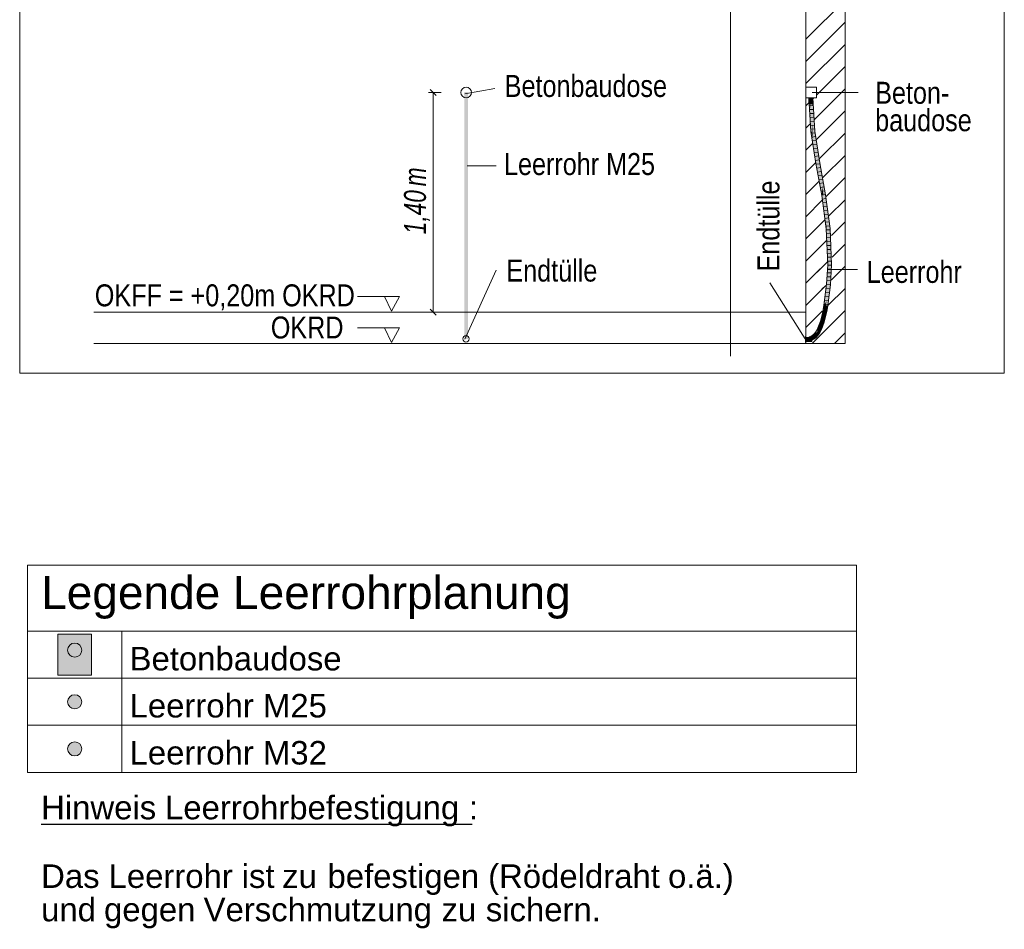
# Model space of a CAD drawing. Extents: x -620 to 300, y 62 to 1112.
# Tile 61 of 95: x 121 to 184, y 510 to 568. Entities that reach past the tile are written whole.
import ezdxf
from ezdxf.lldxf.tags import DXFTag

# ---------------------------------------------------------------- set-up
doc = ezdxf.new("R2010")
doc.units = 0
doc.layers.get('0').update_dxf_attribs({"lineweight": 13})
for name, color, linetype, lineweight, true_color in [('E_Aussparung Bemaßung-A06G9SFQ8I', 5, 'Continuous', 9, 0x0000ff), ('E_Betonbaudose', 1, 'Continuous', 13, 0xff0000), ('E_Detail_Beschriftung', 7, 'Continuous', 13, 0x009900), ('E_Detail_Wandschraffur', 7, 'Continuous', 5, 0xc0c0c0), ('E_Leerrohr 25-A06G9SFR8I', 7, 'Continuous', 9, 0xff8000), ('E_Leerrohr 25-Shading', 7, 'Continuous', 9, 0xff8000), ('E_Leerrohr Umrandung-A06G9SFP8I', 7, 'Continuous', 9, 0xffffff), ('E_Leerrohrdose 32-A06G9SFZ8I', 7, 'Continuous', 9, 0x99ff99)]:
    doc.layers.add(name, color=color, linetype=linetype, lineweight=lineweight, true_color=true_color)
doc.layers.add('E_Detail_Linie_Text_Bem', color=7, linetype='Continuous', lineweight=13)
doc.layers.add('E_Legende', color=7, linetype='Continuous', lineweight=13)
doc.styles.get("Standard").update_dxf_attribs({"font": 'ARIALN.TTF'})
tags = doc.linetypes.add('fein_strichliert', pattern=[4, 1, -2, 1]).pattern_tags.tags
tags[8:9] = [DXFTag(74, 4), DXFTag(75, 0), DXFTag(340, '0'), DXFTag(46, 0.0), DXFTag(50, 0.0), DXFTag(44, 0.0), DXFTag(45, 0.0)]
tags[6:7] = [DXFTag(74, 4), DXFTag(75, 0), DXFTag(340, '0'), DXFTag(46, 0.0), DXFTag(50, 0.0), DXFTag(44, 0.0), DXFTag(45, 0.0)]
tags[4:5] = [DXFTag(74, 4), DXFTag(75, 0), DXFTag(340, '0'), DXFTag(46, 0.0), DXFTag(50, 0.0), DXFTag(44, 0.0), DXFTag(45, 0.0)]
tags = doc.linetypes.add('fein_strichliert-A06G9SFU8I', pattern=[4, 1, -2, 1]).pattern_tags.tags
tags[8:9] = [DXFTag(74, 4), DXFTag(75, 0), DXFTag(340, '0'), DXFTag(46, 0.0), DXFTag(50, 0.0), DXFTag(44, 0.0), DXFTag(45, 0.0)]
tags[6:7] = [DXFTag(74, 4), DXFTag(75, 0), DXFTag(340, '0'), DXFTag(46, 0.0), DXFTag(50, 0.0), DXFTag(44, 0.0), DXFTag(45, 0.0)]
tags[4:5] = [DXFTag(74, 4), DXFTag(75, 0), DXFTag(340, '0'), DXFTag(46, 0.0), DXFTag(50, 0.0), DXFTag(44, 0.0), DXFTag(45, 0.0)]
tags = doc.linetypes.add('STRICHPUNKT2-A06G9SFS8I', pattern=[12.7, 6.35, -3.175, 0, -3.175]).pattern_tags.tags
tags[10:11] = [DXFTag(74, 4), DXFTag(75, 0), DXFTag(340, '0'), DXFTag(46, 0.0), DXFTag(50, 0.0), DXFTag(44, 0.0), DXFTag(45, 0.0)]
tags[8:9] = [DXFTag(74, 4), DXFTag(75, 0), DXFTag(340, '0'), DXFTag(46, 0.0), DXFTag(50, 0.0), DXFTag(44, 0.0), DXFTag(45, 0.0)]
tags[6:7] = [DXFTag(74, 4), DXFTag(75, 0), DXFTag(340, '0'), DXFTag(46, 0.0), DXFTag(50, 0.0), DXFTag(44, 0.0), DXFTag(45, 0.0)]
tags[4:5] = [DXFTag(74, 4), DXFTag(75, 0), DXFTag(340, '0'), DXFTag(46, 0.0), DXFTag(50, 0.0), DXFTag(44, 0.0), DXFTag(45, 0.0)]

# ---------------------------------------------------------------- blocks, each defined once
blk = doc.blocks.new('Shading-A06G9S0U8I', base_point=(171.703, 717.863))
at = {"layer": 'E_Leerrohr 25-Shading', "color": 31, "true_color": 0xecb67f}
for points in [[(171.472, 562.816), (171.472, 562.81), (171.582, 562.816), (171.583, 562.81)], [(171.537, 562.416), (171.662, 562.416), (171.537, 562.81), (171.662, 562.81)], [(171.583, 562.81), (171.662, 562.81), (171.582, 562.816), (171.662, 562.816)], [(171.675, 562.816), (171.662, 562.816), (171.675, 562.81), (171.662, 562.81)], [(171.662, 562.81), (171.662, 562.416), (171.675, 562.81), (171.675, 562.416)], [(171.707, 562.816), (171.675, 562.816), (171.707, 562.81), (171.675, 562.81)], [(171.675, 562.416), (171.787, 562.416), (171.675, 562.81), (171.787, 562.81)], [(171.707, 562.816), (171.707, 562.81), (171.773, 562.816), (171.773, 562.81)], [(171.773, 562.81), (171.852, 562.81), (171.773, 562.816), (171.852, 562.816)], [(171.339, 547.471), (171.339, 547.582), (171.333, 547.47), (171.333, 547.582)], [(171.333, 547.438), (171.339, 547.438), (171.333, 547.47), (171.339, 547.471)], [(171.333, 547.392), (171.339, 547.392), (171.333, 547.438), (171.339, 547.438)], [(171.339, 547.359), (171.339, 547.392), (171.333, 547.359), (171.333, 547.392)], [(171.333, 547.281), (171.339, 547.281), (171.333, 547.359), (171.339, 547.359)], [(171.339, 547.392), (171.497, 547.517), (171.339, 547.517)], [(171.339, 547.392), (171.561, 547.4), (171.497, 547.517), (171.61, 547.404)], [(171.442, 547.393), (171.543, 547.399), (171.339, 547.392), (171.561, 547.4)], [(171.339, 547.392), (171.687, 547.392), (171.682, 547.397)], [(171.519, 547.297), (171.548, 547.375), (171.475, 547.284), (171.339, 547.392)], [(171.339, 547.392), (171.548, 547.375), (171.443, 547.388)], [(171.339, 547.392), (171.339, 547.267), (171.475, 547.284), (171.456, 547.278)], [(171.339, 547.392), (171.674, 547.378), (171.687, 547.392)], [(171.618, 547.396), (171.612, 547.402), (171.442, 547.393)], [(171.599, 547.369), (171.611, 547.381), (171.443, 547.388)], [(171.497, 547.517), (171.61, 547.404), (171.537, 547.517), (171.581, 547.473)], [(171.596, 547.365), (171.548, 547.375), (171.531, 547.301), (171.519, 547.297)], [(171.596, 547.365), (171.531, 547.301), (171.601, 547.331), (171.564, 547.311)], [(171.581, 547.473), (171.562, 547.517), (171.537, 547.517)], [(171.543, 547.399), (171.612, 547.402), (171.561, 547.4)], [(171.596, 547.365), (171.599, 547.369), (171.548, 547.375)], [(171.561, 547.4), (171.612, 547.402), (171.61, 547.404)], [(171.669, 547.41), (171.733, 547.517), (171.562, 547.517)], [(171.562, 547.517), (171.581, 547.473), (171.669, 547.41), (171.646, 547.408)], [(171.581, 547.473), (171.61, 547.404), (171.646, 547.408), (171.643, 547.407)], [(171.601, 547.331), (171.589, 547.318), (171.65, 547.354), (171.625, 547.329)], [(171.65, 547.354), (171.674, 547.378), (171.596, 547.365), (171.611, 547.381)], [(171.596, 547.365), (171.601, 547.331), (171.629, 547.359)], [(171.629, 547.359), (171.601, 547.331), (171.646, 547.355)], [(171.601, 547.331), (171.65, 547.354), (171.646, 547.355)], [(171.682, 547.397), (171.669, 547.409), (171.618, 547.396), (171.61, 547.404)], [(171.67, 547.343), (171.663, 547.352), (171.625, 547.329), (171.65, 547.354)], [(171.643, 547.407), (171.669, 547.409), (171.669, 547.41)], [(171.733, 547.346), (171.687, 547.392), (171.733, 547.338), (171.65, 547.354)], [(171.682, 547.347), (171.663, 547.352), (171.67, 547.343)], [(171.733, 547.338), (171.663, 547.352), (171.733, 547.333)], [(171.669, 547.41), (171.682, 547.412), (171.733, 547.517), (171.716, 547.446)], [(171.708, 547.413), (171.709, 547.415), (171.669, 547.409), (171.669, 547.41)], [(171.669, 547.409), (171.687, 547.392), (171.708, 547.413)], [(171.682, 547.412), (171.709, 547.415), (171.716, 547.446)], [(171.711, 547.416), (171.687, 547.392), (171.733, 547.418), (171.733, 547.392)], [(171.687, 547.392), (171.733, 547.346), (171.733, 547.392)], [(171.709, 547.415), (171.708, 547.413), (171.711, 547.416)], [(171.711, 547.416), (171.716, 547.446), (171.709, 547.415)], [(171.711, 547.416), (171.733, 547.438), (171.716, 547.446), (171.733, 547.463)], [(171.733, 547.438), (171.711, 547.416), (171.733, 547.418)], [(171.733, 547.463), (171.733, 547.517), (171.716, 547.446)], [(171.333, 547.202), (171.339, 547.202), (171.333, 547.281), (171.339, 547.281)], [(171.339, 547.267), (171.497, 547.267), (171.48, 547.28)], [(171.456, 547.278), (171.48, 547.28), (171.475, 547.284)], [(171.514, 547.284), (171.519, 547.297), (171.48, 547.28), (171.475, 547.284)], [(171.48, 547.28), (171.497, 547.267), (171.514, 547.284)], [(171.497, 547.267), (171.562, 547.267), (171.531, 547.301), (171.625, 547.329)], [(171.519, 547.297), (171.514, 547.284), (171.531, 547.301)], [(171.733, 547.267), (171.67, 547.343), (171.562, 547.267), (171.625, 547.329)], [(171.564, 547.311), (171.589, 547.318), (171.601, 547.331)], [(171.733, 547.32), (171.716, 547.337), (171.67, 547.343), (171.682, 547.347)], [(171.733, 547.32), (171.67, 547.343), (171.733, 547.267)], [(171.733, 547.333), (171.716, 547.337), (171.733, 547.32)]]:
    blk.add_solid(points, dxfattribs=at)
at = {"layer": 'E_Leerrohr 25-Shading', "color": 43, "true_color": 0xd7ab7f}
for points in [[(171.537, 562.81), (171.562, 562.408), (171.563, 562.564)], [(171.537, 562.81), (171.563, 562.564), (171.565, 562.81)], [(171.563, 562.564), (171.562, 562.408), (171.625, 561.984), (171.651, 561.582)], [(171.565, 562.81), (171.563, 562.564), (171.586, 562.619), (171.625, 561.984)], [(171.586, 562.619), (171.574, 562.81), (171.565, 562.81)], [(171.778, 562.465), (171.75, 562.81), (171.764, 562.599)], [(171.75, 562.81), (171.812, 562.409), (171.769, 562.81)], [(171.812, 562.409), (171.75, 562.81), (171.852, 561.774), (171.778, 562.465)], [(171.789, 562.198), (171.831, 561.808), (171.764, 562.599), (171.778, 562.465)], [(171.812, 562.409), (171.787, 562.81), (171.769, 562.81)], [(171.778, 562.465), (171.831, 561.808), (171.852, 561.774), (171.877, 561.373)], [(171.672, 560.662), (171.651, 561.582), (171.562, 562.408)], [(171.843, 561.604), (171.789, 562.198), (171.884, 560.685)], [(171.831, 561.808), (171.789, 562.198), (171.839, 561.702), (171.843, 561.604)], [(171.837, 561.747), (171.831, 561.808), (171.839, 561.702)], [(171.672, 560.662), (171.705, 560.666), (171.651, 561.582), (171.699, 560.815)], [(171.871, 561.308), (171.863, 561.506), (171.839, 561.702), (171.837, 561.747)], [(171.843, 561.604), (171.871, 561.308), (171.839, 561.702)], [(171.871, 561.308), (171.843, 561.604), (171.895, 560.687), (171.884, 560.685)], [(171.877, 561.373), (171.863, 561.506), (171.92, 560.689), (171.871, 561.308)], [(171.895, 560.687), (171.92, 560.689), (171.871, 561.308)], [(171.705, 560.666), (171.672, 560.662), (171.787, 559.917)], [(171.705, 560.666), (171.708, 560.666), (171.699, 560.815)], [(171.812, 559.754), (171.705, 560.666), (171.787, 559.917)], [(171.812, 559.754), (171.724, 560.564), (171.705, 560.666), (171.708, 560.666)], [(171.764, 560.307), (171.724, 560.564), (171.852, 559.497), (171.812, 559.754)], [(171.895, 560.687), (171.884, 560.685), (172.199, 558.65)], [(172.235, 558.656), (171.92, 560.689), (172.199, 558.65), (171.895, 560.687)], [(171.877, 559.334), (171.789, 560.144), (171.852, 559.497), (171.764, 560.307)], [(171.988, 558.615), (172.025, 558.621), (171.877, 559.334), (171.789, 560.144)], [(172.425, 557.607), (172.235, 558.656), (172.389, 557.604), (172.199, 558.65)], [(172.389, 556.612), (172.025, 558.621), (172.358, 556.578), (171.988, 558.615)], [(172.605, 556.617), (172.425, 557.607), (172.568, 556.612), (172.389, 557.604)], [(172.389, 556.612), (172.358, 556.578), (172.391, 556.583)], [(172.391, 556.583), (172.358, 556.578), (172.425, 556.089)], [(172.394, 556.584), (172.389, 556.612), (172.391, 556.583)], [(172.425, 556.089), (172.592, 555.054), (172.391, 556.583), (172.394, 556.584)], [(172.592, 555.054), (172.688, 554.462), (172.394, 556.584)], [(172.605, 556.617), (172.568, 556.612), (172.9, 554.48), (172.864, 554.477)], [(172.651, 554.458), (172.67, 554.46), (172.425, 556.089), (172.592, 555.054)], [(172.67, 554.46), (172.688, 554.462), (172.592, 555.054)], [(172.67, 554.46), (172.651, 554.458), (172.676, 553.83)], [(172.676, 553.83), (172.711, 553.265), (172.67, 554.46), (172.688, 554.462)], [(172.711, 553.265), (172.779, 552.158), (172.688, 554.462)], [(172.946, 553.334), (172.9, 554.48), (172.889, 553.855), (172.864, 554.477)], [(172.711, 553.265), (172.676, 553.83), (172.723, 552.655)], [(172.993, 552.16), (172.889, 553.855), (172.991, 552.16)], [(172.889, 553.855), (172.993, 552.16), (172.889, 553.855), (172.946, 553.334)], [(172.981, 552.16), (172.991, 552.16), (172.935, 552.675), (172.889, 553.855)], [(172.743, 552.158), (172.779, 552.158), (172.723, 552.655), (172.711, 553.265)], [(172.963, 552.16), (172.981, 552.16), (172.936, 552.675), (172.935, 552.675)], [(172.936, 552.675), (172.956, 552.159), (172.963, 552.16)], [(172.779, 552.158), (172.743, 552.158), (172.684, 550.917), (172.673, 550.918)], [(172.709, 550.915), (172.779, 552.158), (172.684, 550.917)], [(172.921, 550.895), (172.956, 552.159), (172.885, 550.899)], [(172.956, 552.159), (172.921, 550.895), (172.963, 552.16), (172.935, 551.127)], [(172.935, 551.127), (172.989, 552.103), (172.963, 552.16), (172.991, 552.16)], [(172.989, 552.103), (172.993, 552.16), (172.991, 552.16)], [(172.504, 549.591), (172.521, 549.589), (172.629, 550.573), (172.574, 549.963)], [(172.574, 549.963), (172.54, 549.586), (172.709, 550.915)], [(172.629, 550.573), (172.574, 549.963), (172.684, 550.917), (172.709, 550.915)], [(172.684, 550.917), (172.673, 550.918), (172.629, 550.573)], [(172.842, 550.563), (172.715, 549.563), (172.739, 549.559)], [(172.751, 549.558), (172.842, 550.563), (172.739, 549.559)], [(172.842, 550.563), (172.751, 549.558), (172.823, 550.122)], [(172.842, 550.563), (172.842, 550.563), (172.921, 550.895), (172.823, 550.122)], [(172.842, 550.563), (172.921, 550.895), (172.885, 550.899)], [(172.521, 549.589), (172.54, 549.586), (172.574, 549.963)], [(172.427, 549.166), (172.43, 549.15), (172.459, 549.333), (172.47, 549.331)], [(172.47, 549.331), (172.43, 549.15), (172.493, 549.327), (172.442, 549.083)], [(172.442, 549.083), (172.445, 549.068), (172.493, 549.327), (172.495, 549.327)], [(172.521, 549.589), (172.504, 549.591), (172.47, 549.331), (172.459, 549.333)], [(172.47, 549.331), (172.493, 549.327), (172.521, 549.589), (172.54, 549.586)], [(172.653, 549.02), (172.669, 549.295), (172.617, 549.028)], [(172.653, 549.02), (172.684, 549.178), (172.669, 549.295), (172.702, 549.289)], [(172.739, 549.559), (172.715, 549.563), (172.702, 549.289), (172.669, 549.295)], [(172.684, 549.178), (172.705, 549.288), (172.702, 549.289)], [(172.705, 549.288), (172.751, 549.558), (172.702, 549.289), (172.739, 549.559)], [(172.286, 548.578), (172.292, 548.576), (172.409, 549.076), (172.359, 548.789)], [(172.292, 548.576), (172.321, 548.567), (172.359, 548.789)], [(172.359, 548.789), (172.321, 548.567), (172.398, 548.912), (172.39, 548.847)], [(172.409, 549.076), (172.359, 548.789), (172.418, 549.074), (172.398, 548.912)], [(172.39, 548.847), (172.445, 549.068), (172.418, 549.074)], [(172.427, 549.166), (172.409, 549.076), (172.418, 549.074)], [(172.422, 549.116), (172.418, 549.074), (172.442, 549.083), (172.439, 549.069)], [(172.43, 549.15), (172.427, 549.166), (172.422, 549.116)], [(172.422, 549.116), (172.442, 549.083), (172.43, 549.15)], [(172.439, 549.069), (172.445, 549.068), (172.442, 549.083)], [(172.653, 549.02), (172.617, 549.028), (172.525, 548.505), (172.49, 548.515)], [(172.144, 548.128), (172.121, 548.138), (172.038, 547.951), (172.025, 547.959)], [(172.038, 547.951), (172.051, 547.943), (172.144, 548.128), (172.155, 548.123)], [(172.121, 548.138), (172.144, 548.128), (172.257, 548.501), (172.18, 548.215)], [(172.144, 548.128), (172.155, 548.123), (172.18, 548.215)], [(172.18, 548.215), (172.155, 548.123), (172.321, 548.567)], [(172.257, 548.501), (172.18, 548.215), (172.292, 548.576), (172.321, 548.567)], [(172.238, 547.828), (172.317, 548.054), (172.206, 547.847)], [(172.238, 547.828), (172.293, 547.931), (172.317, 548.054), (172.342, 548.044)], [(172.292, 548.576), (172.286, 548.578), (172.257, 548.501)], [(172.293, 547.931), (172.351, 548.04), (172.342, 548.044)], [(172.317, 548.054), (172.342, 548.044), (172.391, 548.25), (172.405, 548.248)], [(172.342, 548.044), (172.351, 548.04), (172.405, 548.248), (172.427, 548.244)], [(172.427, 548.244), (172.525, 548.505), (172.391, 548.25), (172.49, 548.515)], [(171.432, 547.485), (171.428, 547.522), (171.339, 547.48), (171.339, 547.517)], [(171.432, 547.485), (171.497, 547.534), (171.428, 547.522)], [(171.432, 547.485), (171.518, 547.501), (171.497, 547.534), (171.511, 547.531)], [(171.511, 547.531), (171.51, 547.536), (171.497, 547.534)], [(171.537, 547.544), (171.51, 547.536), (171.541, 547.527), (171.511, 547.531)], [(171.511, 547.531), (171.518, 547.501), (171.541, 547.527)], [(171.541, 547.527), (171.518, 547.501), (171.586, 547.521)], [(171.562, 547.552), (171.537, 547.544), (171.554, 547.542)], [(171.537, 547.544), (171.541, 547.527), (171.554, 547.542)], [(171.599, 547.525), (171.581, 547.539), (171.541, 547.527), (171.554, 547.542)], [(171.599, 547.525), (171.541, 547.527), (171.586, 547.521)], [(171.581, 547.539), (171.562, 547.552), (171.554, 547.542)], [(171.591, 547.548), (171.587, 547.56), (171.562, 547.552)], [(171.591, 547.548), (171.562, 547.552), (171.595, 547.537), (171.581, 547.539)], [(171.565, 547.304), (171.567, 547.295), (171.625, 547.349), (171.651, 547.356)], [(171.568, 547.293), (171.651, 547.356), (171.567, 547.295)], [(171.568, 547.293), (171.674, 547.325), (171.651, 547.356), (171.661, 547.359)], [(171.581, 547.539), (171.599, 547.525), (171.595, 547.537)], [(171.651, 547.548), (171.674, 547.558), (171.587, 547.56), (171.657, 547.59)], [(171.651, 547.548), (171.587, 547.56), (171.591, 547.548)], [(171.591, 547.548), (171.595, 547.537), (171.651, 547.548), (171.625, 547.537)], [(171.595, 547.537), (171.599, 547.525), (171.625, 547.537)], [(171.674, 547.558), (171.75, 547.648), (171.657, 547.59)], [(171.661, 547.359), (171.674, 547.325), (171.699, 547.376), (171.715, 547.376)], [(171.75, 547.648), (171.674, 547.558), (171.757, 547.637), (171.699, 547.573)], [(171.715, 547.376), (171.674, 547.325), (171.773, 547.376), (171.775, 547.37)], [(171.699, 547.573), (171.724, 547.589), (171.757, 547.637), (171.762, 547.631)], [(171.715, 547.376), (171.724, 547.387), (171.699, 547.376)], [(171.724, 547.387), (171.715, 547.376), (171.766, 547.387), (171.773, 547.376)], [(171.762, 547.631), (171.724, 547.589), (171.77, 547.62), (171.764, 547.613)], [(171.766, 547.387), (171.758, 547.403), (171.724, 547.387)], [(171.787, 547.678), (171.75, 547.648), (171.757, 547.637)], [(171.762, 547.631), (171.812, 547.699), (171.757, 547.637), (171.787, 547.678)], [(171.764, 547.406), (171.758, 547.403), (171.852, 547.418), (171.812, 547.393)], [(171.812, 547.393), (171.758, 547.403), (171.766, 547.387)], [(171.762, 547.631), (171.77, 547.62), (171.812, 547.699), (171.778, 547.631)], [(171.764, 547.613), (171.771, 547.618), (171.77, 547.62)], [(171.789, 547.422), (171.764, 547.406), (171.877, 547.433), (171.852, 547.418)], [(171.766, 547.387), (171.773, 547.376), (171.812, 547.393), (171.787, 547.377)], [(171.77, 547.62), (171.771, 547.618), (171.778, 547.631)], [(171.844, 547.708), (171.771, 547.618), (171.789, 547.632)], [(171.844, 547.708), (171.832, 547.705), (171.771, 547.618), (171.778, 547.631)], [(171.773, 547.376), (171.775, 547.37), (171.787, 547.377)], [(171.832, 547.705), (171.812, 547.699), (171.778, 547.631)], [(171.789, 547.632), (171.86, 547.692), (171.844, 547.708)], [(171.877, 547.433), (171.896, 547.445), (171.789, 547.422), (171.874, 547.474)], [(171.835, 547.718), (171.812, 547.699), (171.839, 547.714), (171.832, 547.705)], [(171.832, 547.705), (171.844, 547.708), (171.839, 547.714)], [(171.852, 547.737), (171.835, 547.718), (171.839, 547.714)], [(171.844, 547.708), (171.877, 547.764), (171.839, 547.714), (171.852, 547.737)], [(171.849, 547.716), (171.844, 547.708), (171.865, 547.712), (171.852, 547.7)], [(171.871, 547.736), (171.877, 547.764), (171.849, 547.716)], [(171.849, 547.716), (171.865, 547.712), (171.871, 547.736)], [(171.852, 547.7), (171.86, 547.692), (171.865, 547.712)], [(171.865, 547.712), (171.86, 547.692), (171.937, 547.782), (171.941, 547.779)], [(171.929, 547.789), (171.871, 547.736), (171.937, 547.782), (171.865, 547.712)], [(171.877, 547.764), (171.871, 547.736), (171.913, 547.802), (171.929, 547.789)], [(171.991, 547.554), (171.982, 547.563), (171.889, 547.453), (171.874, 547.474)], [(171.896, 547.445), (172.007, 547.537), (171.889, 547.453), (171.991, 547.554)], [(172.038, 547.951), (172.025, 547.959), (171.913, 547.801), (171.913, 547.802)], [(171.913, 547.801), (171.929, 547.789), (172.038, 547.951), (172.051, 547.943)], [(172.051, 547.943), (171.929, 547.789), (172.056, 547.94), (171.937, 547.782)], [(172.082, 547.668), (172.08, 547.669), (171.991, 547.554), (171.982, 547.563)], [(171.991, 547.554), (172.087, 547.664), (172.082, 547.668)], [(171.991, 547.554), (172.007, 547.537), (172.087, 547.664), (172.034, 547.566)], [(172.034, 547.566), (172.109, 547.646), (172.087, 547.664)], [(172.106, 547.706), (172.08, 547.669), (172.082, 547.668)], [(172.087, 547.664), (172.109, 547.646), (172.106, 547.706)], [(172.109, 547.646), (172.238, 547.828), (172.106, 547.706), (172.206, 547.847)], [(171.456, 547.273), (171.452, 547.31), (171.339, 547.267), (171.339, 547.303)], [(171.456, 547.273), (171.559, 547.329), (171.452, 547.31)], [(171.559, 547.329), (171.456, 547.273), (171.562, 547.319), (171.497, 547.281)], [(171.497, 547.281), (171.562, 547.292), (171.562, 547.319), (171.567, 547.295)], [(171.586, 547.337), (171.559, 547.329), (171.562, 547.319)], [(171.562, 547.319), (171.565, 547.304), (171.586, 547.337), (171.625, 547.349)], [(171.562, 547.292), (171.568, 547.293), (171.567, 547.295)]]:
    blk.add_solid(points, dxfattribs=at)
at = {"layer": 'E_Leerrohr 25-Shading', "color": 31, "true_color": 0xfabd7f}
for points in [[(171.594, 562.81), (171.574, 562.81), (171.586, 562.619)], [(171.586, 562.619), (171.625, 561.984), (171.594, 562.81), (171.629, 562.058)], [(171.662, 562.81), (171.594, 562.81), (171.629, 562.058)], [(171.662, 562.81), (171.629, 562.058), (171.675, 562.124), (171.651, 561.582)], [(171.675, 562.124), (171.687, 562.408), (171.662, 562.81)], [(171.68, 562.81), (171.662, 562.81), (171.687, 562.408)], [(171.687, 562.408), (171.705, 562.81), (171.68, 562.81)], [(171.705, 562.81), (171.687, 562.408), (171.789, 562.198), (171.767, 561.708)], [(171.705, 562.81), (171.789, 562.198), (171.75, 562.81)], [(171.625, 561.984), (171.651, 561.582), (171.629, 562.058)], [(171.651, 561.582), (171.699, 560.815), (171.675, 562.124)], [(171.699, 560.815), (171.687, 562.408), (171.675, 562.124)], [(171.699, 560.815), (171.708, 560.666), (171.687, 562.408), (171.719, 560.668)], [(171.727, 561.773), (171.687, 562.408), (171.747, 560.671), (171.719, 560.668)], [(171.767, 561.708), (171.687, 562.408), (171.752, 561.372)], [(171.767, 561.708), (171.884, 560.685), (171.789, 562.198)], [(171.752, 561.372), (171.727, 561.773), (171.765, 560.673), (171.747, 560.671)], [(171.796, 560.676), (171.884, 560.685), (171.752, 561.372), (171.767, 561.708)], [(171.796, 560.676), (171.752, 561.372), (171.759, 561.018)], [(171.719, 560.668), (171.708, 560.666), (171.724, 560.564)], [(171.719, 560.668), (171.724, 560.564), (171.747, 560.671), (171.76, 560.383)], [(171.76, 560.383), (171.724, 560.564), (171.764, 560.307)], [(171.76, 560.383), (171.783, 560.269), (171.747, 560.671), (171.765, 560.673)], [(171.796, 560.676), (171.759, 561.018), (171.769, 560.673), (171.764, 560.715)], [(171.764, 560.715), (171.765, 560.673), (171.769, 560.673)], [(171.765, 560.673), (171.783, 560.269), (171.769, 560.673), (172.112, 558.636)], [(172.112, 558.636), (171.796, 560.676), (171.769, 560.673)], [(171.884, 560.685), (171.796, 560.676), (172.199, 558.65), (172.112, 558.636)], [(171.789, 560.144), (171.783, 560.269), (171.764, 560.307), (171.76, 560.383)], [(172.025, 558.621), (172.112, 558.636), (171.789, 560.144), (171.783, 560.269)], [(172.389, 557.604), (172.199, 558.65), (172.373, 557.192), (172.112, 558.636)], [(172.373, 557.192), (172.112, 558.636), (172.389, 556.612), (172.025, 558.621)], [(172.568, 556.612), (172.389, 557.604), (172.481, 556.598), (172.373, 557.192)], [(172.481, 556.598), (172.373, 557.192), (172.394, 556.584), (172.389, 556.612)], [(172.481, 556.598), (172.394, 556.584), (172.776, 554.469), (172.688, 554.462)], [(172.864, 554.477), (172.568, 556.612), (172.821, 554.473), (172.481, 556.598)], [(172.481, 556.598), (172.776, 554.469), (172.821, 554.473)], [(172.776, 554.469), (172.688, 554.462), (172.868, 552.159), (172.779, 552.158)], [(172.864, 554.477), (172.776, 554.469), (172.956, 552.159), (172.868, 552.159)], [(172.868, 552.159), (172.779, 552.158), (172.797, 550.907), (172.709, 550.915)], [(172.956, 552.159), (172.868, 552.159), (172.885, 550.899), (172.797, 550.907)], [(172.67, 549.909), (172.797, 550.907), (172.54, 549.586), (172.709, 550.915)], [(172.885, 550.899), (172.797, 550.907), (172.715, 549.563), (172.628, 549.574)], [(172.67, 549.909), (172.54, 549.586), (172.58, 549.581)], [(172.628, 549.574), (172.67, 549.909), (172.58, 549.581)], [(172.512, 549.324), (172.495, 549.327), (172.445, 549.068)], [(172.531, 549.048), (172.582, 549.311), (172.445, 549.068), (172.512, 549.324)], [(172.512, 549.324), (172.496, 549.327), (172.495, 549.327)], [(172.547, 549.585), (172.54, 549.586), (172.496, 549.327)], [(172.512, 549.324), (172.58, 549.581), (172.496, 549.327), (172.547, 549.585)], [(172.582, 549.311), (172.628, 549.574), (172.512, 549.324), (172.58, 549.581)], [(172.669, 549.295), (172.582, 549.311), (172.617, 549.028), (172.531, 549.048)], [(172.715, 549.563), (172.628, 549.574), (172.669, 549.295), (172.582, 549.311)], [(172.39, 548.847), (172.321, 548.567), (172.38, 548.549)], [(172.405, 548.541), (172.39, 548.847), (172.38, 548.549)], [(172.405, 548.541), (172.531, 549.048), (172.39, 548.847), (172.445, 549.068)], [(172.617, 549.028), (172.531, 549.048), (172.49, 548.515), (172.405, 548.541)], [(172.531, 549.048), (172.445, 549.068), (172.445, 549.068)], [(172.136, 547.902), (172.236, 548.089), (172.056, 547.94), (172.155, 548.123)], [(172.317, 548.054), (172.236, 548.089), (172.206, 547.847), (172.131, 547.893)], [(172.236, 548.089), (172.321, 548.567), (172.155, 548.123)], [(172.236, 548.089), (172.375, 548.461), (172.321, 548.567), (172.38, 548.549)], [(172.49, 548.515), (172.405, 548.541), (172.317, 548.054), (172.236, 548.089)], [(172.375, 548.461), (172.405, 548.541), (172.38, 548.549)], [(171.442, 547.398), (171.432, 547.485), (171.339, 547.392), (171.339, 547.48)], [(171.452, 547.31), (171.442, 547.398), (171.339, 547.303), (171.339, 547.392)], [(171.521, 547.488), (171.518, 547.501), (171.432, 547.485)], [(171.442, 547.398), (171.539, 547.415), (171.432, 547.485), (171.521, 547.488)], [(171.559, 547.329), (171.539, 547.415), (171.452, 547.31), (171.442, 547.398)], [(171.586, 547.521), (171.518, 547.501), (171.59, 547.511)], [(171.518, 547.501), (171.521, 547.488), (171.59, 547.511), (171.6, 547.489)], [(171.6, 547.489), (171.521, 547.488), (171.608, 547.471), (171.521, 547.488)], [(171.521, 547.488), (171.539, 547.415), (171.608, 547.471), (171.622, 547.44)], [(171.539, 547.415), (171.559, 547.329), (171.622, 547.44), (171.614, 547.416)], [(171.614, 547.416), (171.559, 547.329), (171.586, 547.337)], [(171.586, 547.521), (171.59, 547.511), (171.599, 547.525), (171.604, 547.513)], [(171.63, 547.442), (171.614, 547.416), (171.651, 547.356), (171.586, 547.337)], [(171.59, 547.511), (171.622, 547.44), (171.604, 547.513), (171.63, 547.442)], [(171.627, 547.533), (171.625, 547.537), (171.599, 547.525)], [(171.623, 547.516), (171.634, 547.517), (171.599, 547.525), (171.627, 547.533)], [(171.623, 547.516), (171.599, 547.525), (171.604, 547.513)], [(171.662, 547.456), (171.638, 547.51), (171.604, 547.513), (171.623, 547.516)], [(171.662, 547.456), (171.604, 547.513), (171.63, 547.442)], [(171.614, 547.416), (171.63, 547.442), (171.622, 547.44)], [(171.638, 547.51), (171.634, 547.517), (171.623, 547.516)], [(171.654, 547.54), (171.651, 547.548), (171.627, 547.533), (171.625, 547.537)], [(171.675, 547.495), (171.654, 547.54), (171.638, 547.51), (171.627, 547.533)], [(171.687, 547.468), (171.63, 547.442), (171.656, 547.372)], [(171.63, 547.442), (171.651, 547.356), (171.656, 547.372)], [(171.675, 547.495), (171.638, 547.51), (171.662, 547.456)], [(171.68, 547.548), (171.674, 547.558), (171.654, 547.54), (171.651, 547.548)], [(171.651, 547.356), (171.661, 547.359), (171.656, 547.372)], [(171.687, 547.534), (171.68, 547.548), (171.675, 547.495), (171.654, 547.54)], [(171.661, 547.359), (171.687, 547.468), (171.656, 547.372)], [(171.687, 547.468), (171.661, 547.359), (171.724, 547.387)], [(171.662, 547.456), (171.687, 547.468), (171.675, 547.495)], [(171.68, 547.548), (171.692, 547.551), (171.674, 547.558), (171.697, 547.567)], [(171.675, 547.495), (171.687, 547.468), (171.687, 547.534), (171.701, 547.509)], [(171.687, 547.534), (171.692, 547.551), (171.68, 547.548)], [(171.701, 547.509), (171.724, 547.589), (171.687, 547.534), (171.699, 547.573)], [(171.687, 547.468), (171.716, 547.48), (171.701, 547.509)], [(171.687, 547.468), (171.724, 547.387), (171.716, 547.48), (171.758, 547.403)], [(171.716, 547.48), (171.724, 547.589), (171.701, 547.509)], [(171.759, 547.598), (171.724, 547.589), (171.727, 547.487), (171.716, 547.48)], [(171.758, 547.403), (171.789, 547.422), (171.716, 547.48), (171.752, 547.503)], [(171.764, 547.613), (171.724, 547.589), (171.759, 547.598)], [(171.782, 547.604), (171.759, 547.598), (171.752, 547.503), (171.727, 547.487)], [(171.752, 547.503), (171.823, 547.546), (171.782, 547.604)], [(171.789, 547.422), (171.874, 547.474), (171.752, 547.503), (171.823, 547.546)], [(171.771, 547.618), (171.764, 547.613), (171.782, 547.604), (171.759, 547.598)], [(171.787, 547.627), (171.789, 547.632), (171.771, 547.618)], [(171.782, 547.604), (171.787, 547.627), (171.771, 547.618)], [(171.823, 547.546), (171.789, 547.632), (171.782, 547.604)], [(171.823, 547.546), (171.921, 547.628), (171.789, 547.632), (171.86, 547.692)], [(171.982, 547.563), (171.921, 547.628), (171.874, 547.474), (171.823, 547.546)], [(171.956, 547.768), (171.941, 547.779), (171.86, 547.692)], [(171.921, 547.628), (172.011, 547.724), (171.86, 547.692), (171.956, 547.768)], [(171.921, 547.628), (171.86, 547.692), (171.86, 547.692)], [(172.08, 547.669), (172.011, 547.724), (171.982, 547.563), (171.921, 547.628)], [(171.956, 547.768), (172.127, 547.896), (171.941, 547.779), (172.084, 547.923)], [(172.011, 547.724), (172.131, 547.893), (171.956, 547.768), (172.127, 547.896)], [(172.206, 547.847), (172.131, 547.893), (172.08, 547.669), (172.011, 547.724)], [(172.136, 547.902), (172.056, 547.94), (172.127, 547.896)], [(172.131, 547.893), (172.136, 547.902), (172.127, 547.896)]]:
    blk.add_solid(points, dxfattribs=at)
blk = doc.blocks.new('Referenz-A06G9SFX8I')
at = {"layer": 'E_Aussparung Bemaßung-A06G9SFQ8I', "linetype": 'Continuous', "ltscale": 0.13}
for p, q in [((147.296, 563.147), (148.096, 563.147)), ((147.787, 562.956), (147.405, 563.338)), ((147.596, 563.147), (147.596, 549.147)), ((147.787, 548.956), (147.405, 549.338)), ((147.896, 549.147), (147.096, 549.147))]:
    blk.add_line(p, q, dxfattribs=at)
at = {"layer": 'E_Betonbaudose', "linetype": 'Continuous', "ltscale": 0.13}
for p, q in [((171.347, 562.807), (171.347, 563.487)), ((171.347, 563.487), (172.027, 563.487)), ((172.027, 563.487), (172.027, 562.807)), ((172.027, 562.807), (171.347, 562.807))]:
    blk.add_line(p, q, dxfattribs=at)
for centre, radius in [((149.691, 563.147), 0.34), ((149.682, 547.439), 0.2)]:
    blk.add_circle(centre, radius, dxfattribs=at)
at = {"layer": 'E_Detail_Linie_Text_Bem', "linetype": 'fein_strichliert-A06G9SFU8I', "ltscale": 0.65}
for p, q in [((121.231, 606.575), (121.231, 545.258)), ((184, 545.258), (184, 606.575)), ((166.538, 546.339), (166.538, 599.219)), ((121.231, 545.258), (180.974, 545.258)), ((180.974, 545.258), (184, 545.258))]:
    blk.add_line(p, q, dxfattribs=at)
at = {"layer": 'E_Detail_Linie_Text_Bem', "linetype": 'Continuous', "ltscale": 0.13}
for p, q in [((173.847, 587.147), (173.847, 547.147)), ((171.347, 547.147), (171.347, 575.147)), ((125.95, 549.147), (171.31, 549.147)), ((125.95, 547.147), (172.597, 547.147)), ((173.847, 547.147), (171.347, 547.147))]:
    blk.add_line(p, q, dxfattribs=at)
at = {"layer": 'E_Detail_Linie_Text_Bem', "color": 0, "linetype": 'Continuous', "ltscale": 0.13}
for p, q in [((151.512, 563.402), (149.601, 563.055)), ((171.753, 563.147), (174.691, 563.147)), ((151.614, 558.468), (149.764, 558.468)), ((149.602, 547.418), (151.614, 551.823)), ((172.719, 551.869), (174.651, 551.869)), ((171.404, 547.269), (169.061, 551.022)), ((145.444, 550.147), (142.76, 550.147)), ((144.477, 550.151), (144.934, 549.198)), ((144.934, 549.198), (145.444, 550.147)), ((145.444, 548.147), (142.76, 548.147)), ((144.477, 548.151), (144.934, 547.198)), ((144.934, 547.198), (145.444, 548.147))]:
    blk.add_line(p, q, dxfattribs=at)
at = {"layer": 'E_Detail_Linie_Text_Bem', "linetype": 'Continuous', "ltscale": 0.13}
blk.add_solid([(149.816, 563.177), (149.816, 547.441), (149.566, 563.176), (149.566, 547.441)], dxfattribs=at)
at = {"layer": 'E_Detail_Wandschraffur', "linetype": 'fein_strichliert', "ltscale": 0.13}
for p, q in [((171.347, 566.54), (173.847, 569.04)), ((171.347, 563.712), (173.847, 566.212)), ((171.891, 561.428), (173.847, 563.383)), ((171.347, 560.883), (171.62, 561.156)), ((172.222, 558.93), (173.847, 560.555)), ((171.347, 558.055), (171.955, 558.662)), ((172.644, 556.523), (173.847, 557.726)), ((171.347, 555.226), (172.396, 556.275)), ((172.979, 554.03), (173.847, 554.898)), ((171.347, 552.398), (172.692, 553.742)), ((172.976, 551.199), (173.847, 552.07)), ((171.347, 549.57), (172.614, 550.836)), ((172.23, 550.452), (172.484, 550.706)), ((171.753, 547.147), (173.847, 549.241))]:
    blk.add_line(p, q, dxfattribs=at)
at = {"layer": 'E_Detail_Wandschraffur', "linetype": 'ByBlock', "ltscale": 0.13}
for p, q in [((171.347, 565.126), (173.847, 567.626)), ((172.027, 562.978), (173.847, 564.798)), ((171.347, 562.298), (171.539, 562.489)), ((171.79, 562.74), (171.849, 562.799)), ((172.024, 560.146), (173.847, 561.969)), ((171.347, 559.469), (171.771, 559.893)), ((172.431, 557.724), (173.847, 559.141)), ((171.347, 556.641), (172.174, 557.467)), ((172.813, 555.278), (173.847, 556.312)), ((171.347, 553.812), (172.568, 555.033)), ((173.017, 552.653), (173.847, 553.484)), ((171.347, 550.984), (172.723, 552.359)), ((171.854, 551.491), (172.263, 551.9)), ((172.756, 549.564), (173.847, 550.655)), ((172.667, 549.475), (172.723, 549.531)), ((171.347, 548.155), (172.397, 549.206)), ((173.168, 547.147), (173.847, 547.827))]:
    blk.add_line(p, q, dxfattribs=at)
at = {"layer": 'E_Leerrohr 25-A06G9SFR8I', "linetype": 'Continuous', "ltscale": 0.13}
for p, q in [((171.472, 562.816), (171.472, 562.81)), ((171.472, 562.816), (171.583, 562.816)), ((171.472, 562.81), (171.583, 562.81)), ((171.537, 562.81), (171.537, 562.416)), ((171.537, 562.81), (171.61, 562.81)), ((171.537, 562.81), (171.787, 562.81)), ((171.537, 562.81), (171.672, 560.662)), ((171.537, 562.416), (171.61, 562.416)), ((171.56, 562.559), (171.795, 562.562)), ((171.583, 562.816), (171.741, 562.816)), ((171.583, 562.81), (171.741, 562.81)), ((171.61, 562.81), (171.714, 562.81)), ((171.61, 562.416), (171.714, 562.416)), ((171.714, 562.81), (171.787, 562.81)), ((171.714, 562.416), (171.787, 562.416)), ((171.741, 562.816), (171.852, 562.816)), ((171.741, 562.81), (171.852, 562.81)), ((171.787, 562.416), (171.787, 562.81)), ((171.787, 562.81), (171.92, 560.689)), ((171.852, 562.81), (171.852, 562.816)), ((171.576, 562.308), (171.811, 562.314)), ((171.592, 562.057), (171.826, 562.066)), ((171.607, 561.806), (171.842, 561.818)), ((171.623, 561.555), (171.857, 561.57)), ((171.639, 561.304), (171.873, 561.322)), ((171.654, 561.053), (171.889, 561.074)), ((171.67, 560.802), (171.904, 560.826)), ((171.672, 560.662), (171.988, 558.615)), ((171.696, 560.553), (171.93, 560.578)), ((171.92, 560.689), (172.235, 558.656)), ((171.734, 560.305), (171.968, 560.332)), ((171.773, 560.057), (172.006, 560.086)), ((171.811, 559.809), (172.044, 559.84)), ((171.85, 559.561), (172.082, 559.594)), ((171.888, 559.313), (172.12, 559.347)), ((171.926, 559.065), (172.159, 559.101)), ((171.965, 558.817), (172.197, 558.855)), ((172.235, 558.656), (172.605, 556.617)), ((171.988, 558.615), (172.358, 556.578)), ((172.004, 558.57), (172.236, 558.609)), ((172.049, 558.324), (172.281, 558.363)), ((172.093, 558.078), (172.325, 558.116)), ((172.138, 557.832), (172.37, 557.87)), ((172.183, 557.586), (172.414, 557.624)), ((172.227, 557.34), (172.459, 557.378)), ((172.272, 557.095), (172.504, 557.132)), ((172.316, 556.849), (172.548, 556.886)), ((172.358, 556.578), (172.651, 554.459)), ((172.361, 556.603), (172.593, 556.64)), ((172.396, 556.356), (172.628, 556.391)), ((172.43, 556.11), (172.663, 556.143)), ((172.605, 556.617), (172.9, 554.48)), ((172.464, 555.863), (172.697, 555.894)), ((172.499, 555.616), (172.732, 555.646)), ((172.533, 555.37), (172.766, 555.397)), ((172.567, 555.123), (172.8, 555.148)), ((172.601, 554.876), (172.835, 554.9)), ((172.635, 554.63), (172.869, 554.651)), ((172.651, 554.459), (172.743, 552.158)), ((172.662, 554.382), (172.896, 554.402)), ((172.9, 554.48), (172.993, 552.16)), ((172.672, 554.133), (172.906, 554.151)), ((172.682, 553.885), (172.916, 553.9)), ((172.691, 553.636), (172.926, 553.649)), ((172.701, 553.387), (172.936, 553.399)), ((172.711, 553.138), (172.946, 553.148)), ((172.721, 552.89), (172.956, 552.897)), ((172.731, 552.641), (172.966, 552.646)), ((172.741, 552.392), (172.976, 552.395)), ((172.743, 552.158), (172.673, 550.918)), ((172.735, 551.896), (172.97, 551.893)), ((172.749, 552.143), (172.984, 552.144)), ((172.993, 552.16), (172.921, 550.895)), ((172.693, 551.154), (172.928, 551.137)), ((172.707, 551.401), (172.942, 551.389)), ((172.721, 551.649), (172.956, 551.641)), ((172.673, 550.918), (172.504, 549.591)), ((172.647, 550.66), (172.881, 550.636)), ((172.679, 550.907), (172.913, 550.885)), ((172.921, 550.895), (172.751, 549.558)), ((172.553, 549.918), (172.786, 549.889)), ((172.584, 550.165), (172.818, 550.138)), ((172.616, 550.413), (172.849, 550.387)), ((172.459, 549.333), (172.409, 549.076)), ((172.504, 549.591), (172.459, 549.333)), ((172.483, 549.428), (172.715, 549.39)), ((172.521, 549.671), (172.754, 549.641)), ((172.705, 549.288), (172.653, 549.02)), ((172.751, 549.558), (172.705, 549.288)), ((172.409, 549.076), (172.286, 548.578)), ((172.326, 548.709), (172.552, 548.644)), ((172.385, 548.948), (172.613, 548.891)), ((172.439, 549.187), (172.669, 549.139)), ((172.653, 549.02), (172.525, 548.505)), ((172.121, 548.138), (172.025, 547.959)), ((172.072, 548.032), (172.28, 547.921)), ((172.286, 548.578), (172.121, 548.138)), ((172.17, 548.247), (172.388, 548.161)), ((172.351, 548.04), (172.238, 547.828)), ((172.255, 548.475), (172.478, 548.401)), ((172.525, 548.505), (172.351, 548.04)), ((171.339, 547.582), (171.333, 547.582)), ((171.333, 547.47), (171.333, 547.582)), ((171.333, 547.313), (171.333, 547.47)), ((171.339, 547.47), (171.339, 547.582)), ((171.428, 547.522), (171.339, 547.517)), ((171.733, 547.517), (171.339, 547.517)), ((171.339, 547.444), (171.339, 547.517)), ((171.339, 547.517), (171.339, 547.267)), ((171.339, 547.313), (171.339, 547.47)), ((171.339, 547.34), (171.339, 547.444)), ((171.406, 547.513), (171.427, 547.279)), ((171.51, 547.536), (171.428, 547.522)), ((171.587, 547.56), (171.51, 547.536)), ((171.657, 547.59), (171.587, 547.56)), ((171.612, 547.563), (171.704, 547.347)), ((171.75, 547.648), (171.657, 547.59)), ((171.775, 547.37), (171.674, 547.325)), ((171.733, 547.444), (171.733, 547.517)), ((171.733, 547.34), (171.733, 547.444)), ((171.835, 547.718), (171.75, 547.648)), ((171.896, 547.445), (171.775, 547.37)), ((171.795, 547.676), (171.945, 547.495)), ((171.913, 547.802), (171.835, 547.718)), ((172.007, 547.537), (171.896, 547.445)), ((172.025, 547.959), (171.913, 547.802)), ((171.947, 547.837), (172.135, 547.696)), ((172.109, 547.646), (172.007, 547.537)), ((172.238, 547.828), (172.109, 547.646)), ((171.333, 547.202), (171.333, 547.313)), ((171.333, 547.202), (171.339, 547.202)), ((171.339, 547.267), (171.339, 547.34)), ((171.339, 547.202), (171.339, 547.313)), ((171.456, 547.273), (171.339, 547.267)), ((171.339, 547.267), (171.733, 547.267)), ((171.568, 547.293), (171.456, 547.273)), ((171.674, 547.325), (171.568, 547.293)), ((171.733, 547.267), (171.733, 547.34))]:
    blk.add_line(p, q, dxfattribs=at)
at = {"layer": 'E_Leerrohr 25-A06G9SFR8I', "linetype": 'STRICHPUNKT2-A06G9SFS8I', "lineweight": 5, "ltscale": 0.13}
for p, q in [((171.662, 562.81), (171.662, 562.416)), ((171.339, 547.392), (171.733, 547.392))]:
    blk.add_line(p, q, dxfattribs=at)
at = {"layer": 'E_Aussparung Bemaßung-A06G9SFQ8I', "linetype": 'Continuous', "ltscale": 0.13, "char_height": 1.4, "attachment_point": 1, "rotation": 90}
for s, insert in [('{\\W0.9;\\fArial Narrow|b0|i1;m}', (145.729, 557.168)), ('{\\W0.9;\\fArial Narrow|b0|i1;1,40 }', (145.729, 554.111))]:
    blk.add_mtext(s, dxfattribs=dict(at, insert=insert))
at = {"layer": 'E_Detail_Beschriftung', "linetype": 'Continuous', "ltscale": 0.13, "char_height": 1.4, "attachment_point": 1}
for s, insert in [('{\\fArial Narrow;Betonbaudose}', (152.153, 564.264)), ('{\\fArial Narrow;Beton-}', (175.769, 563.83)), ('{\\fArial Narrow;baudose}', (175.769, 562.08)), ('{\\fArial Narrow;Leerrohr M25}', (152.107, 559.287)), ('{\\fArial Narrow;Endtülle}', (152.259, 552.494)), ('{\\fArial Narrow;Leerrohr}', (175.23, 552.409)), ('{\\fArial Narrow;OKFF = +0,20m OKRD}', (126.019, 550.915)), ('{\\fArial Narrow;OKRD}', (137.241, 548.865))]:
    blk.add_mtext(s, dxfattribs=dict(at, insert=insert))
at = {"layer": 'E_Detail_Beschriftung', "linetype": 'Continuous', "ltscale": 0.13, "insert": (168.263, 551.74), "char_height": 1.4, "attachment_point": 1, "rotation": 90}
blk.add_mtext('{\\fArial Narrow;Endtülle}', dxfattribs=at)
blk = doc.blocks.new('Referenz-A06G9SG08I')
at = {"layer": 'E_Detail_Wandschraffur', "linetype": 'Continuous', "ltscale": 0.13}
for points in [[(124.737, 528.045), (124.804, 528.039), (124.87, 528.025), (124.933, 528), (124.991, 527.966), (125.043, 527.924), (125.089, 527.875), (125.127, 527.82), (125.156, 527.759), (125.176, 527.695), (125.186, 527.628), (125.186, 527.561), (125.176, 527.494), (125.156, 527.43), (125.127, 527.37), (125.089, 527.314), (125.043, 527.265), (124.991, 527.223), (124.933, 527.189), (124.87, 527.165), (124.804, 527.15), (124.737, 527.145), (124.67, 527.15), (124.605, 527.165), (124.542, 527.189), (124.484, 527.223), (124.431, 527.265), (124.386, 527.314), (124.348, 527.37), (124.319, 527.43), (124.299, 527.494), (124.289, 527.561), (124.289, 527.628), (124.299, 527.695), (124.319, 527.759), (124.348, 527.82), (124.386, 527.875), (124.431, 527.924), (124.484, 527.966), (124.542, 528), (124.605, 528.025), (124.67, 528.039)], [(124.737, 524.751), (124.804, 524.745), (124.87, 524.731), (124.933, 524.706), (124.991, 524.672), (125.043, 524.63), (125.089, 524.581), (125.127, 524.526), (125.156, 524.465), (125.176, 524.401), (125.186, 524.334), (125.186, 524.267), (125.176, 524.2), (125.156, 524.136), (125.127, 524.076), (125.089, 524.02), (125.043, 523.971), (124.991, 523.929), (124.933, 523.895), (124.87, 523.871), (124.804, 523.856), (124.737, 523.851), (124.67, 523.856), (124.605, 523.871), (124.542, 523.895), (124.484, 523.929), (124.431, 523.971), (124.386, 524.02), (124.348, 524.076), (124.318, 524.136), (124.299, 524.2), (124.289, 524.267), (124.289, 524.334), (124.299, 524.401), (124.318, 524.465), (124.348, 524.526), (124.386, 524.581), (124.431, 524.63), (124.484, 524.672), (124.542, 524.706), (124.605, 524.731), (124.67, 524.745)], [(124.737, 521.751), (124.804, 521.745), (124.87, 521.731), (124.933, 521.706), (124.991, 521.672), (125.043, 521.63), (125.089, 521.581), (125.127, 521.526), (125.156, 521.465), (125.176, 521.401), (125.186, 521.334), (125.186, 521.267), (125.176, 521.2), (125.156, 521.136), (125.127, 521.076), (125.089, 521.02), (125.043, 520.971), (124.991, 520.929), (124.933, 520.895), (124.87, 520.871), (124.804, 520.856), (124.737, 520.851), (124.67, 520.856), (124.605, 520.871), (124.542, 520.895), (124.484, 520.929), (124.431, 520.971), (124.386, 521.02), (124.348, 521.076), (124.318, 521.136), (124.299, 521.2), (124.289, 521.267), (124.289, 521.334), (124.299, 521.401), (124.318, 521.465), (124.348, 521.526), (124.386, 521.581), (124.431, 521.63), (124.484, 521.672), (124.542, 521.706), (124.605, 521.731), (124.67, 521.745)]]:
    blk.add_hatch(color=256, dxfattribs=at).paths.add_polyline_path(points)
at = {"layer": 'E_Betonbaudose', "linetype": 'Continuous', "ltscale": 0.013}
for centre in [(124.737, 527.595), (124.737, 524.301), (124.737, 521.301)]:
    blk.add_circle(centre, 0.45, dxfattribs=at)
at = {"layer": 'E_Leerrohr Umrandung-A06G9SFP8I', "linetype": 'Continuous', "ltscale": 0.13}
for p, q in [((123.657, 525.994), (123.657, 528.604)), ((123.657, 528.604), (125.817, 528.604)), ((125.817, 528.604), (125.817, 525.994)), ((125.817, 525.994), (123.657, 525.994))]:
    blk.add_line(p, q, dxfattribs=at)
at = {"layer": 'E_Leerrohrdose 32-A06G9SFZ8I', "linetype": 'Continuous', "ltscale": 0.13}
blk.add_solid([(123.657, 528.604), (125.817, 528.604), (123.657, 525.994), (125.817, 525.994)], dxfattribs=at)
at = {"layer": 'E_Legende', "linetype": 'Continuous', "ltscale": 0.13}
for p, q in [((121.737, 533.001), (174.567, 533.001)), ((121.737, 519.801), (121.737, 533.001)), ((174.567, 519.801), (174.567, 533.001)), ((121.737, 528.801), (174.567, 528.801)), ((127.737, 519.801), (127.737, 528.801)), ((121.737, 525.801), (174.567, 525.801)), ((121.737, 522.801), (174.567, 522.801)), ((121.737, 519.801), (174.567, 519.801))]:
    blk.add_line(p, q, dxfattribs=at)
at = {"layer": 'E_Legende', "linetype": 'Continuous', "lineweight": -2, "ltscale": 0.25}
for p, q in [((122.597, 516.507), (129.682, 516.507)), ((129.682, 516.507), (130.498, 516.507)), ((130.498, 516.507), (148.956, 516.507)), ((148.956, 516.507), (149.865, 516.507)), ((149.865, 516.507), (150.075, 516.507))]:
    blk.add_line(p, q, dxfattribs=at)
at = {"layer": 'E_Legende', "linetype": 'Continuous', "ltscale": 0.13, "attachment_point": 1}
for s, insert, char_height in [('{\\fArial;Legende Leerrohrplanung}', (122.597, 532.319), 2.1), ('{\\fArial;Betonbaudose}', (128.237, 527.801), 1.5), ('{\\fArial;Leerrohr M25}', (128.237, 524.801), 1.5), ('{\\fArial;Leerrohr M32}', (128.237, 521.801), 1.5)]:
    blk.add_mtext(s, dxfattribs=dict(at, insert=insert, char_height=char_height))
at = {"layer": 'E_Legende', "linetype": 'Continuous', "lineweight": -2, "ltscale": 0.25, "char_height": 1.5, "attachment_point": 1}
for s, insert in [('{\\fArial;Hinweis}', (122.597, 518.307)), ('{\\fArial;Leerrohrbefestigung}', (130.498, 518.307)), ('{\\fArial;:}', (149.865, 518.307)), ('{\\fArial;befestigen}', (140.853, 513.934)), ('{\\fArial;(Rödeldraht}', (151.094, 513.934)), ('{\\fArial;o.ä.)}', (162.562, 513.934)), ('{\\fArial;Das}', (122.597, 513.934)), ('{\\fArial;Leerrohr}', (126.896, 513.934)), ('{\\fArial;ist}', (135.382, 513.934)), ('{\\fArial;zu}', (137.962, 513.934)), ('{\\fArial;und}', (122.597, 511.806)), ('{\\fArial;Verschmutzung}', (132.956, 511.806)), ('{\\fArial;sichern.}', (150.946, 511.806)), ('{\\fArial;gegen}', (126.608, 511.806)), ('{\\fArial;zu}', (148.127, 511.806))]:
    blk.add_mtext(s, dxfattribs=dict(at, insert=insert))

msp = doc.modelspace()

# ---------------------------------------------------------------- block references
at = {"color": 8, "lineweight": 25, "ltscale": 0.25, "true_color": 0x808080}
for name in ['Referenz-A06G9SFX8I', 'Referenz-A06G9SG08I']:
    msp.add_blockref(name, (0, 0), dxfattribs=at)
msp.add_blockref('Shading-A06G9S0U8I', (171.703, 717.863))

doc.saveas('drawing.dxf')
